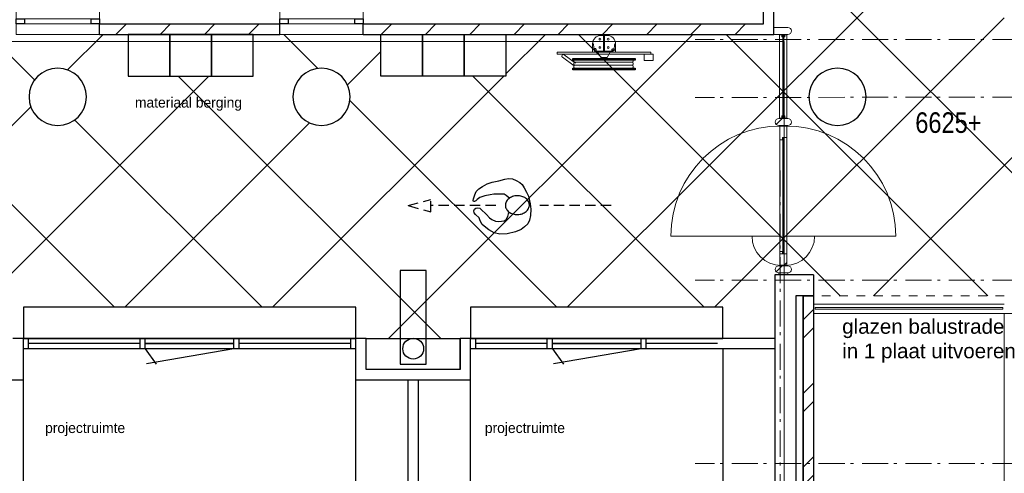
# Model space of a CAD drawing. Header units: millimetres. Extents: x -75976 to 232306, y 42824 to 140527.
# Tile 136 of 199: x 183547 to 192992, y 84814 to 89171. Entities that reach past the tile are written whole.
import ezdxf

# ---------------------------------------------------------------- set-up
doc = ezdxf.new("R2010")
doc.units = ezdxf.units.MM
doc.header["$LTSCALE"] = 400
for name, pattern in [('HIDDEN', [0.375, 0.25, -0.125]), ('STYLE_01', [0.416641, 0.208282, -0.208359]), ('STYLE_06', [1.041641, 0.625, -0.208282, 0.069427, -0.138931])]:
    doc.linetypes.add(name, pattern=pattern)
for name, color, linetype, lineweight in [('Buitenkozijnen', 140, 'Continuous', 15), ('mat-baksteen', 5, 'Continuous', 25), ('mat-beton (ihwg)', 5, 'Continuous', 25), ('mat-glas-hor', 140, 'Continuous', 15), ('mat-kalkzandsteen', 5, 'Continuous', 25), ('mat-naaldhout', 140, 'Continuous', 15), ('None', 7, 'Continuous', 9), ('Sloopwerk', 5, 'Continuous', 25), ('Tekst', 140, 'Continuous', 15)]:
    doc.layers.add(name, color=color, linetype=linetype, lineweight=lineweight)
for name, color, linetype in [('inlay', 6, 'Continuous'), ('looplijnen', 8, 'HIDDEN'), ('plat', 5, 'Continuous'), ('symbol', 1, 'Continuous'), ('timmerwerk-ge', 150, 'Continuous'), ('verlichting', 2, 'Continuous')]:
    doc.layers.add(name, color=color, linetype=linetype)
doc.styles.add('Arial', font='arial.ttf', dxfattribs={"height": 176.388889})
doc.styles.add('Arial Narrow', font='ARIALN.TTF', dxfattribs={"height": 222.25})
doc.styles.add('s100', font='stylu.ttf', dxfattribs={"height": 100})

# ---------------------------------------------------------------- blocks, each defined once
blk = doc.blocks.new('*X299')
at = {"layer": 'None', "lineweight": 5}
blk.add_line((21188.1, 682), (21214.6, 708.6), dxfattribs=at)
blk = doc.blocks.new('*U300')
at = {"layer": 'mat-glas-hor', "color": 140, "lineweight": 15}
blk.add_lwpolyline([(21187.1, 796.2), (21187.1, 1899.3), (21175.1, 1899.3), (21175.1, 796.2)], close=True, dxfattribs=at)
at = {"layer": 'mat-naaldhout', "color": 140, "linetype": 'Continuous', "lineweight": 15}
for points in [[(21172.6, 1911), (21172.6, 1886), (21147.6, 1886), (21147.6, 2020), (21214.6, 2020), (21214.6, 1911)], [(21172.6, 791), (21172.6, 816), (21147.6, 816), (21147.6, 682), (21214.6, 682), (21214.6, 791)]]:
    blk.add_lwpolyline(points, close=True, dxfattribs=at)
at = {"layer": 'None', "color": 43, "linetype": 'Continuous', "lineweight": 9}
for p, q in [((20103.1, 962), (21161.1, 962)), ((22259.2, 962), (21201.1, 962))]:
    blk.add_line(p, q, dxfattribs=at)
at = {"layer": 'None', "color": 8, "lineweight": 5}
blk.add_lwpolyline([(21147.6, 2020), (21214.6, 2020), (21214.6, 791), (21147.6, 791)], close=True, dxfattribs=at)
at = {"layer": 'None', "color": 43, "linetype": 'Continuous', "lineweight": 9}
for centre, radius, start, end in [((21161.1, 962), 1058.1, 90, 180), ((21201.1, 962), 1058.1, 0, 90), ((21161.1, 962), 280.3, 180, 270), ((21201.1, 962), 280.3, 270, 0)]:
    blk.add_arc(centre, radius, start, end, dxfattribs=at)
at = {"layer": 'mat-naaldhout', "color": 140}
blk.add_blockref('*X299', (0, 0), dxfattribs=at)
blk = doc.blocks.new('*X129')
at = {"layer": 'None', "lineweight": 5}
blk.add_line((-23.7, -23.7), (33.5, 33.5), dxfattribs=at)
blk = doc.blocks.new('houten stijl 67 x 114')
at = {"layer": 'mat-naaldhout', "color": 140, "linetype": 'Continuous', "lineweight": 15, "flags": 128}
blk.add_lwpolyline([(33.5, 0), (33.5, 0, -0.414214), (0, -33.5), (0, -33.5, -0.414214), (-33.5, 0), (-33.5, 88), (-33.5, 88, -0.414214), (0, 121.5), (0, 121.5, -0.414214), (33.5, 88)], format="xyb", close=True, dxfattribs=at)
at = {"layer": 'mat-naaldhout', "color": 140}
blk.add_blockref('*X129', (0, 0), dxfattribs=at)
blk = doc.blocks.new('*U301')
at = {"layer": 'mat-glas-hor', "color": 8, "lineweight": 5}
blk.add_lwpolyline([(21146.1, 2092), (21216.1, 2092), (21216.1, 2900), (21146.1, 2900)], close=True, dxfattribs=at)
at = {"layer": 'mat-glas-hor', "color": 140, "lineweight": 15}
blk.add_lwpolyline([(21176.1, 2098.5), (21186.1, 2098.5), (21186.1, 2893.5), (21176.1, 2893.5)], close=True, dxfattribs=at)
at = {"layer": 'mat-naaldhout', "color": 140, "linetype": 'Continuous', "lineweight": 15, "flags": 128}
for points in [[(21170.9, 2900), (21145.9, 2900), (21145.9, 2899, 0.414214), (21147.9, 2897), (21164.4, 2897, -0.414214), (21167.9, 2893.5), (21167.9, 2877, 0.414214), (21169.9, 2875), (21170.9, 2875)], [(21191.4, 2900), (21216.4, 2900), (21216.4, 2899, -0.414214), (21214.4, 2897), (21197.9, 2897, 0.414214), (21194.4, 2893.5), (21194.4, 2877, -0.414214), (21192.4, 2875), (21191.4, 2875)], [(21170.9, 2092), (21145.9, 2092), (21145.9, 2093, -0.414214), (21147.9, 2095), (21164.4, 2095, 0.414214), (21167.9, 2098.5), (21167.9, 2115, -0.414214), (21169.9, 2117), (21170.9, 2117)], [(21191.4, 2092), (21216.4, 2092), (21216.4, 2093, 0.414214), (21214.4, 2095), (21197.9, 2095, -0.414214), (21194.4, 2098.5), (21194.4, 2115, 0.414214), (21192.4, 2117), (21191.4, 2117)]]:
    blk.add_lwpolyline(points, format="xyb", close=True, dxfattribs=at)
at = {"layer": 'None', "color": 7, "xscale": -1, "rotation": 270}
blk.add_blockref('houten stijl 67 x 114', (21137.1, 2058.5), dxfattribs=at)
blk = doc.blocks.new('*U302')
at = {"layer": 'None', "color": 140, "linetype": 'Continuous', "lineweight": 15, "flags": 128}
blk.add_lwpolyline([(21225.1, 2967), (21225.1, 2967, -0.414214), (21258.6, 2933.5), (21258.6, 2933.5, -0.414214), (21225.1, 2900), (21137.1, 2900), (21091.1, 2900), (21091.1, 2967), (21137.1, 2967)], format="xyb", close=True, dxfattribs=at)
at = {"layer": 'None', "color": 140, "linetype": 'Continuous', "lineweight": 15}
blk.add_lwpolyline([(21137.1, 610), (21225.1, 610), (21225.1, 590), (21137.1, 590)], close=True, dxfattribs=at)
at = {"layer": 'None', "color": 7}
for name in ['*U301', '*U300']:
    blk.add_blockref(name, (0, 0), dxfattribs=at)
at = {"layer": 'None', "color": 7, "xscale": -1, "rotation": 270}
blk.add_blockref('houten stijl 67 x 114', (21137.1, 643.5), dxfattribs=at)
blk = doc.blocks.new('*U565')
at = {"layer": 'None', "color": 8, "linetype": 'Continuous', "lineweight": 5}
for points in [[(23301.1, 220), (25297.7, 220), (25297.7, -2140), (23301.1, -2140)], [(27294.4, 220), (29291.1, 220), (29291.1, -2140), (27294.4, -2140)], [(29291.1, -2100), (21404.1, -2100), (21404.1, -4080), (29291.1, -4080)]]:
    blk.add_lwpolyline(points, close=True, dxfattribs=at)
at = {"layer": 'None', "color": 8, "linetype": 'Continuous', "lineweight": 5, "flags": 128}
blk.add_lwpolyline([(29291.1, -2100), (21404.1, -3076), (21404.1, -3104), (29291.1, -4080)], dxfattribs=at)
blk = doc.blocks.new('Kolom O 550')
at = {"layer": 'mat-beton (ihwg)', "lineweight": 25}
blk.add_circle((0, 0), 275, dxfattribs=at)
blk = doc.blocks.new('Gevelpui best 800')
at = {"layer": 'Buitenkozijnen', "color": 43, "linetype": 'Continuous', "lineweight": 9}
blk.add_lwpolyline([(-400, 270), (400, 270), (400, 0), (-400, 0)], close=True, dxfattribs=at)
at = {"layer": 'Buitenkozijnen', "color": 140, "linetype": 'Continuous', "lineweight": 15}
blk.add_lwpolyline([(-400, 150), (400, 150), (400, 100), (-400, 100)], close=True, dxfattribs=at)
at = {"layer": 'Buitenkozijnen', "color": 92, "linetype": 'Continuous', "lineweight": 25}
for points in [[(-400, 150), (-320, 150), (-320, 100), (-400, 100)], [(320, 150), (400, 150), (400, 100), (320, 100)]]:
    blk.add_lwpolyline(points, close=True, dxfattribs=at)
blk = doc.blocks.new('*X994')
at = {"layer": 'None', "lineweight": 9}
for p, q in [((14779.4, 2900), (14879.4, 3000)), ((15203.7, 2900), (15303.7, 3000)), ((15627.9, 2900), (15727.9, 3000)), ((16052.2, 2900), (16152.2, 3000))]:
    blk.add_line(p, q, dxfattribs=at)
blk = doc.blocks.new('*X996')
at = {"layer": 'None', "lineweight": 9}
for p, q in [((17325, 2900), (17425, 3000)), ((17749.2, 2900), (17849.2, 3000)), ((18173.5, 2900), (18273.5, 3000)), ((18597.8, 2900), (18697.8, 3000)), ((19022, 2900), (19122, 3000)), ((19446.3, 2900), (19546.3, 3000)), ((19870.6, 2900), (19970.6, 3000)), ((20294.8, 2900), (20394.8, 3000)), ((20719.1, 2900), (20819.1, 3000))]:
    blk.add_line(p, q, dxfattribs=at)
blk = doc.blocks.new('*X1040')
at = {"layer": 'None', "lineweight": 9}
for p, q in [((21371.1, 157.9), (21471.1, 257.9)), ((21371.1, -18.5), (21471.1, 81.5)), ((21371.1, -549.3), (21471.1, -449.3)), ((21371.1, -725.6), (21471.1, -625.6)), ((21371.1, -1256.4), (21471.1, -1156.4)), ((21371.1, -1432.7), (21471.1, -1332.7)), ((21371.1, -1963.5), (21471.1, -1863.5)), ((21371.1, -2139.9), (21471.1, -2039.9)), ((21371.1, -2670.6), (21471.1, -2570.6)), ((21371.1, -2847), (21471.1, -2747)), ((21371.1, -3377.7), (21471.1, -3277.7)), ((21371.1, -3554.1), (21471.1, -3454.1)), ((21371.1, -4084.8), (21471.1, -3984.8)), ((21371.1, -4261.2), (21471.1, -4161.2)), ((21371.1, -4791.9), (21471.1, -4691.9)), ((21469.3, -4870), (21471.1, -4868.3))]:
    blk.add_line(p, q, dxfattribs=at)
blk = doc.blocks.new('*X1042')
at = {"layer": 'None', "lineweight": 9}
for p, q in [((21371.1, 157.9), (21471.1, 257.9)), ((21371.1, -18.5), (21471.1, 81.5)), ((21371.1, -549.3), (21471.1, -449.3)), ((21371.1, -725.6), (21471.1, -625.6)), ((21371.1, -1256.4), (21471.1, -1156.4)), ((21371.1, -1432.7), (21471.1, -1332.7)), ((21371.1, -1963.5), (21471.1, -1863.5)), ((21371.1, -2139.9), (21471.1, -2039.9)), ((21371.1, -2670.6), (21471.1, -2570.6)), ((21371.1, -2847), (21471.1, -2747)), ((21371.1, -3377.7), (21471.1, -3277.7)), ((21371.1, -3554.1), (21471.1, -3454.1)), ((21371.1, -4084.8), (21471.1, -3984.8)), ((21371.1, -4261.2), (21471.1, -4161.2)), ((21371.1, -4791.9), (21471.1, -4691.9)), ((21371.1, -4968.3), (21471.1, -4868.3))]:
    blk.add_line(p, q, dxfattribs=at)
blk = doc.blocks.new('*U19')
at = {"layer": 'None', "color": 140, "linetype": 'Continuous', "lineweight": 15, "flags": 128}
blk.add_lwpolyline([(-21.4, 110), (58.6, 110), (58.6, 106.7, -0.391021), (52.6, 100.2), (-0.9, 95.9, 0.391021), (-12.4, 83.5), (-12.4, -83.5, 0.391021), (-0.9, -95.9), (52.6, -100.2, -0.391021), (58.6, -106.7), (58.6, -110), (-21.4, -110)], format="xyb", close=True, dxfattribs=at)
blk = doc.blocks.new('*U20')
at = {"layer": 'None', "color": 253, "linetype": 'Continuous', "lineweight": 5}
for p, q in [((96.625, -278), (96.625, 266)), ((125.704, -278), (125.704, 266)), ((50.42, -31.849), (50.42, 29))]:
    blk.add_line(p, q, dxfattribs=at)
at = {"layer": 'None', "color": 140, "linetype": 'Continuous', "lineweight": 15}
for p, q in [((50.42, 29), (1.453, 57.31)), ((0, -61), (50.42, -31.849))]:
    blk.add_line(p, q, dxfattribs=at)
at = {"layer": 'None', "color": 92, "linetype": 'Continuous', "lineweight": 25}
for points in [[(60.916, 296), (76.476, 296), (76.476, -300), (60.916, -300)], [(154.785, 296), (171.344, 296), (171.344, -302), (154.785, -302)]]:
    blk.add_lwpolyline(points, close=True, dxfattribs=at)
at = {"layer": 'None', "color": 253, "linetype": 'Continuous', "lineweight": 5}
blk.add_lwpolyline([(50.929, 18), (60.916, 18), (60.916, -18), (50.929, -18)], close=True, dxfattribs=at)
for points, knots in [([(96.866, 264), (96.866, 268.997), (93.792, 272.9335), (90.718, 276.87), (85.875, 278.0735), (81.032, 279.277), (76.476, 277.238)], [0, 0, 0, 0.333549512, 0.333549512, 0.666828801, 0.666828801, 1, 1, 1]), ([(125.825, 264), (125.825, 267.886), (123.8855, 271.2505), (121.946, 274.615), (118.586, 276.5575), (115.226, 278.5), (107.466, 278.5), (104.106, 276.5575), (100.746, 274.615), (98.806, 271.2505), (96.866, 267.886), (96.866, 264)], [0, 0, 0, 0.166769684, 0.166769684, 0.333423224, 0.333423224, 0.499994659, 0.666566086, 0.666566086, 0.833226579, 0.833226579, 1, 1, 1]), ([(154.785, 264), (154.785, 267.886), (152.845, 271.2505), (150.905, 274.615), (147.5455, 276.5575), (144.186, 278.5), (140.306, 278.5), (136.426, 278.5), (133.066, 276.5575), (129.706, 274.615), (127.7655, 271.2505), (125.825, 267.886), (125.825, 264)], [0, 0, 0, 0.166772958, 0.166772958, 0.333424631, 0.333424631, 0.499985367, 0.499985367, 0.666556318, 0.666556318, 0.833223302, 0.833223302, 1, 1, 1]), ([(76.477, -291.432), (81.039, -293.343), (85.8175, -292.072), (90.596, -290.801), (93.6105, -286.876), (96.625, -282.951), (96.625, -278)], [0, 0, 0, 0.333165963, 0.333165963, 0.666458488, 0.666458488, 1, 1, 1]), ([(96.625, -278), (96.625, -281.901), (98.573, -285.2795), (100.521, -288.658), (103.895, -290.609), (107.269, -292.56), (111.165, -292.56), (115.061, -292.56), (118.435, -290.609), (121.809, -288.658), (123.7565, -285.2795), (125.704, -281.901), (125.704, -278)], [0, 0, 0, 0.166754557, 0.166754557, 0.333426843, 0.333426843, 0.500005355, 0.500005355, 0.666583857, 0.666583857, 0.833249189, 0.833249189, 1, 1, 1]), ([(125.704, -278), (125.704, -281.901), (127.6525, -285.2795), (129.601, -288.658), (132.975, -290.609), (136.349, -292.56), (140.245, -292.56), (144.141, -292.56), (147.5145, -290.609), (150.888, -288.658), (152.836, -285.2795), (154.784, -281.901), (154.784, -278)], [0, 0, 0, 0.166757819, 0.166757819, 0.333436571, 0.333436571, 0.500014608, 0.500014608, 0.666582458, 0.666582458, 0.833245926, 0.833245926, 1, 1, 1])]:
    blk.add_open_spline(points, degree=2, knots=knots, dxfattribs=at)
blk = doc.blocks.new('BSH')
at = {"layer": 'None', "color": 140, "linetype": 'Continuous', "lineweight": 15}
for p, q in [((0, -61), (0, 111.155)), ((-159.8585, -36.7557), (-159.8585, 32.756)), ((-80, -6.8893), (-80, 2.8892))]:
    blk.add_line(p, q, dxfattribs=at)
at = {"layer": 'None', "color": 253, "linetype": 'Continuous', "lineweight": 5}
for p, q in [((27.7468, -383.0008), (105.0969, -276.5164)), ((135.277, -233.0824), (136.142, -233.8294)), ((130.6676, -289.4337), (48.7568, -402.0618))]:
    blk.add_line(p, q, dxfattribs=at)
at = {"layer": 'None', "color": 140, "linetype": 'Continuous', "lineweight": 15}
for points in [[(0, 448), (20, 448), (20, -452), (0, -452)], [(20, 469.75), (82, 469.75), (82, 382.75), (20, 382.75)], [(-160, 2.8892), (-9, 2.8892), (-9, -6.8893), (-160, -6.8893)]]:
    blk.add_lwpolyline(points, close=True, dxfattribs=at)
at = {"layer": 'None', "color": 8, "linetype": 'Continuous', "lineweight": 5}
for centre in [(-124, 37.275), (-44.5, 38.775), (-124, -41.275), (-45, -41.275)]:
    blk.add_circle(centre, 8.5, dxfattribs=at)
at = {"layer": 'None', "color": 140, "linetype": 'Continuous', "lineweight": 15}
for centre, start, end in [((-80, 28), 90, 180), ((-80, -32), 180, 270)]:
    blk.add_arc(centre, 80, start, end, dxfattribs=at)
at = {"layer": 'None', "color": 9, "linetype": 'Continuous', "lineweight": 5}
blk.add_arc((38.2528, -392.5302), 14.18399, 137.790600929, 325.770923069, dxfattribs=at)
at = {"layer": 'None', "color": 92, "linetype": 'Continuous', "lineweight": 25}
for points, knots in [([(-11.70075, 86.5025), (-12.2626, 89.0317), (-14.0137, 90.9408), (-15.7648, 92.8499), (-18.23575, 93.6275), (-20.7067, 94.4051), (-23.236, 93.84325), (-25.7653, 93.2814), (-27.67445, 91.53015), (-29.5836, 89.7789), (-30.36125, 87.3079), (-31.1389, 84.8369), (-30.57705, 82.3077), (-30.0152, 79.7785), (-28.26385, 77.8694), (-26.5125, 75.9603), (-24.0415, 75.1827), (-21.5705, 74.4051), (-19.0412, 74.96695), (-16.5119, 75.5288), (-14.60305, 77.28005), (-12.6942, 79.0313), (-11.91655, 81.5023), (-11.1389, 83.9733), (-11.70075, 86.5025)], [0, 0, 0, 0.0833344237, 0.0833344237, 0.1666618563, 0.1666618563, 0.2499968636, 0.2499968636, 0.3333348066, 0.3333348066, 0.4166657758, 0.4166657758, 0.5000000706, 0.5000000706, 0.583336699, 0.583336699, 0.666668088, 0.666668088, 0.7500039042, 0.7500039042, 0.8333377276, 0.8333377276, 0.9166657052, 0.9166657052, 1, 1, 1]), ([(-11.75695, -89.71225), (-12.375, -92.4944), (-14.3012, -94.5944), (-16.2274, -96.6944), (-18.94545, -97.54975), (-21.6635, -98.4051), (-24.4457, -97.78705), (-27.2279, -97.169), (-29.328, -95.24265), (-31.4281, -93.3163), (-32.2835, -90.5982), (-33.1389, -87.8801), (-32.52085, -85.09795), (-31.9028, -82.3158), (-29.97635, -80.2158), (-28.0499, -78.1158), (-25.3318, -77.26045), (-22.6137, -76.4051), (-19.83145, -77.02315), (-17.0492, -77.6412), (-14.94945, -79.56755), (-12.8497, -81.4939), (-11.9943, -84.212), (-11.1389, -86.9301), (-11.75695, -89.71225)], [0, 0, 0, 0.083334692, 0.083334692, 0.1666618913, 0.1666618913, 0.2499964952, 0.2499964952, 0.3333343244, 0.3333343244, 0.4166651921, 0.4166651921, 0.4999998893, 0.4999998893, 0.5833365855, 0.5833365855, 0.6666673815, 0.6666673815, 0.7500034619, 0.7500034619, 0.8333376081, 0.8333376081, 0.9166653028, 0.9166653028, 1, 1, 1])]:
    blk.add_open_spline(points, degree=2, knots=knots, dxfattribs=at)
at = {"layer": 'None', "color": 7}
blk.add_blockref('*U20', (0, 0), dxfattribs=at)
at = {"layer": 'None', "color": 140, "rotation": 180}
blk.add_blockref('*U19', (-21.4, -2), dxfattribs=at)
blk = doc.blocks.new('*U1231')
at = {"layer": 'None', "color": 8, "linetype": 'STYLE_01', "lineweight": 5}
blk.add_line((23301.1, 390), (21471.1, 390), dxfattribs=at)
at = {"layer": 'None', "color": 43, "linetype": 'Continuous', "lineweight": 9}
for p, q in [((23301.1, 308), (21471.1, 308)), ((23301.1, 220), (21471.1, 220))]:
    blk.add_line(p, q, dxfattribs=at)
at = {"layer": 'None', "color": 140, "linetype": 'Continuous', "lineweight": 15}
for p, q in [((21485.4, 278), (23285.4, 278)), ((21485.4, 262), (21485.4, 278)), ((21485.4, 262), (23285.4, 262)), ((23285.4, 262), (23285.4, 278))]:
    blk.add_line(p, q, dxfattribs=at)
blk = doc.blocks.new('*X1342')
at = {"layer": 'None', "lineweight": 5}
blk.add_line((21188.1, 682), (21214.6, 708.6), dxfattribs=at)
blk = doc.blocks.new('*U1343')
at = {"layer": 'mat-glas-hor', "color": 140, "lineweight": 15}
blk.add_lwpolyline([(21187.1, 796.2), (21187.1, 1899.3), (21175.1, 1899.3), (21175.1, 796.2)], close=True, dxfattribs=at)
at = {"layer": 'mat-naaldhout', "color": 140, "linetype": 'Continuous', "lineweight": 15}
for points in [[(21172.6, 1911), (21172.6, 1886), (21147.6, 1886), (21147.6, 2020), (21214.6, 2020), (21214.6, 1911)], [(21172.6, 791), (21172.6, 816), (21147.6, 816), (21147.6, 682), (21214.6, 682), (21214.6, 791)]]:
    blk.add_lwpolyline(points, close=True, dxfattribs=at)
at = {"layer": 'None', "color": 43, "linetype": 'Continuous', "lineweight": 9}
for p, q in [((20103.1, 962), (21161.1, 962)), ((22259.2, 962), (21201.1, 962))]:
    blk.add_line(p, q, dxfattribs=at)
at = {"layer": 'None', "color": 8, "lineweight": 5}
blk.add_lwpolyline([(21147.6, 2020), (21214.6, 2020), (21214.6, 791), (21147.6, 791)], close=True, dxfattribs=at)
at = {"layer": 'None', "color": 43, "linetype": 'Continuous', "lineweight": 9}
for centre, radius, start, end in [((21161.1, 962), 1058.1, 90, 180), ((21201.1, 962), 1058.1, 0, 90), ((21161.1, 962), 280.3, 180, 270), ((21201.1, 962), 280.3, 270, 0)]:
    blk.add_arc(centre, radius, start, end, dxfattribs=at)
at = {"layer": 'mat-naaldhout', "color": 140}
blk.add_blockref('*X1342', (0, 0), dxfattribs=at)
blk = doc.blocks.new('*U1344')
at = {"layer": 'mat-glas-hor', "color": 8, "lineweight": 5}
blk.add_lwpolyline([(21146.1, 2092), (21216.1, 2092), (21216.1, 2900), (21146.1, 2900)], close=True, dxfattribs=at)
at = {"layer": 'mat-glas-hor', "color": 140, "lineweight": 15}
blk.add_lwpolyline([(21176.1, 2098.5), (21186.1, 2098.5), (21186.1, 2893.5), (21176.1, 2893.5)], close=True, dxfattribs=at)
at = {"layer": 'mat-naaldhout', "color": 140, "linetype": 'Continuous', "lineweight": 15, "flags": 128}
for points in [[(21170.9, 2900), (21145.9, 2900), (21145.9, 2899, 0.414214), (21147.9, 2897), (21164.4, 2897, -0.414214), (21167.9, 2893.5), (21167.9, 2877, 0.414214), (21169.9, 2875), (21170.9, 2875)], [(21191.4, 2900), (21216.4, 2900), (21216.4, 2899, -0.414214), (21214.4, 2897), (21197.9, 2897, 0.414214), (21194.4, 2893.5), (21194.4, 2877, -0.414214), (21192.4, 2875), (21191.4, 2875)], [(21170.9, 2092), (21145.9, 2092), (21145.9, 2093, -0.414214), (21147.9, 2095), (21164.4, 2095, 0.414214), (21167.9, 2098.5), (21167.9, 2115, -0.414214), (21169.9, 2117), (21170.9, 2117)], [(21191.4, 2092), (21216.4, 2092), (21216.4, 2093, 0.414214), (21214.4, 2095), (21197.9, 2095, -0.414214), (21194.4, 2098.5), (21194.4, 2115, 0.414214), (21192.4, 2117), (21191.4, 2117)]]:
    blk.add_lwpolyline(points, format="xyb", close=True, dxfattribs=at)
at = {"layer": 'None', "color": 7, "xscale": -1, "rotation": 270}
blk.add_blockref('houten stijl 67 x 114', (21137.1, 2058.5), dxfattribs=at)
blk = doc.blocks.new('*U1345')
at = {"layer": 'None', "color": 140, "linetype": 'Continuous', "lineweight": 15, "flags": 128}
blk.add_lwpolyline([(21225.1, 2967), (21225.1, 2967, -0.414214), (21258.6, 2933.5), (21258.6, 2933.5, -0.414214), (21225.1, 2900), (21137.1, 2900), (21091.1, 2900), (21091.1, 2967), (21137.1, 2967)], format="xyb", close=True, dxfattribs=at)
at = {"layer": 'None', "color": 140, "linetype": 'Continuous', "lineweight": 15}
blk.add_lwpolyline([(21137.1, 610), (21225.1, 610), (21225.1, 590), (21137.1, 590)], close=True, dxfattribs=at)
at = {"layer": 'None', "color": 7}
for name in ['*U1344', '*U1343']:
    blk.add_blockref(name, (0, 0), dxfattribs=at)
at = {"layer": 'None', "color": 7, "xscale": -1, "rotation": 270}
blk.add_blockref('houten stijl 67 x 114', (21137.1, 643.5), dxfattribs=at)
blk = doc.blocks.new('symb-ps03_b2')
blk.add_lwpolyline([(82.2, -333.7), (93.5, -323.3), (109.6, -304.5), (119.8, -284.7), (121.3, -230.8), (122.5, -183.8), (115.8, -150.4), (104.2, -98.4), (90.8, -52.2), (69, -24.8), (57.7, -13.2), (50.2, -0.9), (49.4, 8.5), (59.4, 13), (75.8, 8.9), (114.7, -1.3), (145.3, -16.6), (172.1, -41.1), (196.4, -77.8), (221.1, -122.2), (235.7, -169.2), (249.9, -232.3), (265.9, -290), (270.3, -324.8), (267.4, -365.4), (252.2, -399.3), (234.6, -432.8), (213.5, -457.5), (181.2, -475.4), (141, -499), (102.8, -516.9), (26.9, -533.5), (-23.3, -539.3), (-83.1, -537.5), (-129.9, -527.7), (-165.1, -510.7), (-191.8, -478.7), (-217.7, -447.5), (-240.8, -394), (-258.1, -313.4), (-261.7, -241.7), (-250.8, -189), (-222, -138.3), (-185.2, -93.4), (-169.5, -72.2), (-133.8, -53.9), (-107.1, -45.7), (-74.5, -10), (-56.5, 2.3), (-37.5, 6.7), (-23, 0.8), (-11.7, -12.6), (-10.5, -27.9), (-13.2, -49.2), (-22.6, -61.1), (-75.1, -114.5), (-104.5, -144.9), (-120.7, -165.7), (-138.4, -200.3), (-141.8, -234.1), (-134.6, -284.5), (-123.4, -302.1), (-94.4, -318.8), (-69, -327.2), (-51.7, -333)])
blk.add_lwpolyline([(-74.5, -413.3, 0.078796), (-66.1, -458.3, 0.088041), (-45.7, -493.9, 0.105312), (-14.5, -518.5, 0.121926), (19.1, -525.8, 0.121926), (52.3, -516.6, 0.105312), (82.1, -490.3, 0.088041), (100.3, -453.5, 0.078796), (106.2, -408.2, 0.078796), (97.7, -363.2, 0.088041), (77.4, -327.6, 0.105312), (46.2, -303, 0.121926), (12.5, -295.7, 0.121926), (-20.6, -304.9, 0.105312), (-50.4, -331.2, 0.088041), (-68.6, -368, 0.078796)], format="xyb", close=True)
blk = doc.blocks.new('symb-ps09_b2')
at = {"layer": 'looplijnen'}
for p, q in [((0, 935.4), (-58.2, 718.1)), ((0, 935.4), (58.2, 718.1)), ((-58.2, 718.1), (58.2, 718.1)), ((0, 95.2), (0, 718.1)), ((0, -1011), (0, -327.3))]:
    blk.add_line(p, q, dxfattribs=at)
at = {"layer": 'symbol'}
blk.add_blockref('symb-ps03_b2', (-11, 299.5), dxfattribs=at)
blk = doc.blocks.new('deur 10')
at = {"layer": 'plat'}
for p, q in [((-475, -50), (-475, 50)), ((-425, -50), (-425, 50)), ((425, 0), (-425, 0)), ((-425, 0), (425, 0)), ((425, 0), (-425, 0)), ((425, 0), (-425, 0)), ((425, -50), (425, 50)), ((475, -50), (475, 50)), ((-425, -50), (-319.6, -196.6)), ((425, -50), (-414.1, -193.8))]:
    blk.add_line(p, q, dxfattribs=at)
blk = doc.blocks.new('lantarenpaal')
at = {"layer": 'verlichting'}
blk.add_lwpolyline([(125, -150), (125, 750), (-125, 750), (-125, -150)], close=True, dxfattribs=at)
blk.add_circle((0, 0), 100, dxfattribs=at)

msp = doc.modelspace()

# ---------------------------------------------------------------- linework, layer by layer
at = {"linetype": 'Continuous', "lineweight": 0}
msp.add_lwpolyline([(168764.86587, 81154.32264), (190880.03821, 81154.32264), (190880.03821, 88962.80534), (168764.86587, 88962.80534)], close=True, dxfattribs=at)
at = {"layer": 'inlay'}
for p, q in [((188798.80661, 86410.0182), (192946.92261, 90558.1342)), ((190781.85564, 89985.03852), (194046.83532, 86720.05884)), ((190213.02017, 86410.0182), (192991.85564, 89188.85367)), ((183251.59458, 89030.0182), (183689.61927, 88591.99351)), ((184006.08935, 88688.36875), (184347.7388, 89030.0182)), ((186080.0217, 89030.0182), (186407.21251, 88702.82739)), ((187084.59305, 86110.0182), (190004.59305, 89030.0182)), ((188210.38477, 88650.02349), (188590.37949, 89030.0182)), ((188908.44883, 89030.0182), (191418.44883, 86520.0182)), ((190322.66239, 89030.0182), (192832.66239, 86520.0182)), ((186691.50102, 88545.3533), (187010.38477, 88864.23705)), ((191737.23374, 86520.0182), (194046.83532, 88829.61979)), ((182841.95236, 86110.0182), (185361.95236, 88630.0182)), ((185065.80814, 88630.0182), (187585.80814, 86110.0182)), ((185970.37949, 86410.0182), (188190.37949, 88630.0182)), ((187894.23527, 88630.0182), (190114.23527, 86410.0182)), ((181727.7388, 86410.0182), (183653.50509, 88335.78449)), ((186714.66483, 88395.37508), (188700.0217, 86410.0182)), ((182657.15739, 88210.24183), (184457.38102, 86410.0182)), ((184073.83094, 88207.78184), (185871.59458, 86410.0182)), ((184556.16592, 86410.0182), (186326.52054, 88180.37282)), ((187953.42851, 87156.61139), (188700.0217, 86410.0182)), ((187246.32173, 86449.50461), (187585.80814, 86110.0182)), ((190291.85564, 86010.0182), (190291.85564, 81749.97757)), ((183581.85564, 81749.97757), (183581.85564, 85710.0182)), ((186771.85564, 81749.97757), (186771.85564, 85710.0182)), ((187871.85564, 81749.97757), (187871.85564, 85710.0182))]:
    msp.add_line(p, q, dxfattribs=at)
for points in [[(183581.85564, 86110.0182), (186771.85564, 86110.0182), (186771.85564, 86410.0182), (183581.85564, 86410.0182)], [(187871.85564, 86110.0182), (190291.85564, 86110.0182), (190291.85564, 86410.0182), (187871.85564, 86410.0182)], [(186871.85564, 86110.0182), (187771.85564, 86110.0182), (187771.85564, 85810.0182), (186871.85564, 85810.0182)]]:
    msp.add_lwpolyline(points, close=True, dxfattribs=at)
at = {"layer": 'mat-baksteen', "lineweight": 25}
msp.add_lwpolyline([(191061.85564, 86520.0182), (191161.85564, 86520.0182), (191161.85564, 81136.0582), (191061.85564, 81136.0582)], close=True, dxfattribs=at)
at = {"layer": 'mat-beton (ihwg)', "lineweight": 25}
for p, q in [((190791.85564, 86720.0182), (190791.85564, 81390.0182)), ((191161.85564, 86720.0182), (190791.85564, 86720.0182)), ((191161.85564, 86720.0182), (191161.85564, 86520.0182)), ((190991.85564, 86520.0182), (190991.85564, 81390.0182)), ((191161.85564, 86520.0182), (190991.85564, 86520.0182))]:
    msp.add_line(p, q, dxfattribs=at)
at = {"layer": 'mat-kalkzandsteen', "lineweight": 25}
for p, q in [((190681.85564, 89130.0182), (190681.85564, 89492.5182)), ((190781.85564, 89030.0182), (190781.85564, 89492.5182)), ((184311.85564, 89130.0182), (186041.85564, 89130.0182)), ((184311.85564, 89030.0182), (184311.85564, 89130.0182)), ((186041.85564, 89030.0182), (186041.85564, 89130.0182)), ((186841.85564, 89130.0182), (190681.85564, 89130.0182)), ((186841.85564, 89030.0182), (186841.85564, 89130.0182)), ((184311.85564, 89030.0182), (186041.85564, 89030.0182)), ((186841.85564, 89030.0182), (190781.85564, 89030.0182))]:
    msp.add_line(p, q, dxfattribs=at)
at = {"layer": 'None', "color": 7, "linetype": 'STYLE_06', "lineweight": 9}
for p, q in [((200210.37574, 88980.0182), (190027.85564, 88980.0182)), ((200210.37574, 88430.0182), (190027.85564, 88424.83931)), ((190841.85564, 79140.97805), (190841.85564, 87740.0182)), ((200210.37574, 86670.0182), (190027.85564, 86670.0182)), ((200210.37574, 84910.0182), (190027.85564, 84910.0182))]:
    msp.add_line(p, q, dxfattribs=at)
at = {"layer": 'plat'}
for p, q in [((186871.85564, 86110.0182), (183481.85564, 86110.0182)), ((183581.85564, 85710.0182), (183581.85564, 86110.0182)), ((183631.85564, 86010.0182), (183631.85564, 86110.0182)), ((184701.85564, 86060.0182), (183631.85564, 86060.0182)), ((186721.85564, 86060.0182), (185651.85564, 86060.0182)), ((186721.85564, 86010.0182), (186721.85564, 86110.0182)), ((186771.85564, 85710.0182), (186771.85564, 86110.0182)), ((186871.85564, 85810.0182), (186871.85564, 86110.0182)), ((190791.85564, 86110.0182), (187771.85564, 86110.0182)), ((187771.85564, 85810.0182), (187771.85564, 86110.0182)), ((187871.85564, 85710.0182), (187871.85564, 86110.0182)), ((187921.85564, 86010.0182), (187921.85564, 86110.0182)), ((188606.85564, 86060.0182), (187921.85564, 86060.0182)), ((189506.85564, 86060.0182), (188656.85564, 86060.0182)), ((190241.85564, 86060.0182), (189556.85564, 86060.0182)), ((186771.85564, 86010.0182), (183581.85564, 86010.0182)), ((190791.85564, 86010.0182), (187871.85564, 86010.0182)), ((187771.85564, 85810.0182), (186871.85564, 85810.0182)), ((183581.85564, 85710.0182), (182481.85564, 85710.0182)), ((187871.85564, 85710.0182), (186771.85564, 85710.0182)), ((187271.85564, 81390.0182), (187271.85564, 85710.0182)), ((187371.85564, 81390.0182), (187371.85564, 85710.0182))]:
    msp.add_line(p, q, dxfattribs=at)
at = {"layer": 'Sloopwerk', "lineweight": 25}
for p, q in [((191061.85564, 86520.0182), (191061.85564, 81260.0182)), ((191061.85564, 86520.0182), (191161.85564, 86520.0182)), ((191161.85564, 86520.0182), (191161.85564, 81260.0182))]:
    msp.add_line(p, q, dxfattribs=at)
at = {"layer": 'timmerwerk-ge'}
for points in [[(184586.15528, 88630.0182), (184986.15528, 88630.0182), (184986.15528, 89030.0182), (184586.15528, 89030.0182)], [(184986.15528, 88630.0182), (185386.15528, 88630.0182), (185386.15528, 89030.0182), (184986.15528, 89030.0182)], [(185386.15528, 88630.0182), (185786.15528, 88630.0182), (185786.15528, 89030.0182), (185386.15528, 89030.0182)], [(187410.38477, 88630.0182), (187010.38477, 88630.0182), (187010.38477, 89030.0182), (187410.38477, 89030.0182)], [(187810.38477, 88630.0182), (187410.38477, 88630.0182), (187410.38477, 89030.0182), (187810.38477, 89030.0182)], [(188210.38477, 88630.0182), (187810.38477, 88630.0182), (187810.38477, 89030.0182), (188210.38477, 89030.0182)]]:
    msp.add_lwpolyline(points, close=True, dxfattribs=at)

# ---------------------------------------------------------------- block references
at = {"layer": 'Buitenkozijnen', "color": 7}
for p in [(183911.85564, 89030.0182), (186441.85564, 89030.0182)]:
    msp.add_blockref('Gevelpui best 800', p, dxfattribs=at)
at = {"layer": 'inlay'}
for name, p in [('lantarenpaal', (187321.85564, 86011.65814)), ('deur 10', (185176.85564, 86060.0182)), ('deur 10', (189081.85564, 86060.0182))]:
    msp.add_blockref(name, p, dxfattribs=at)
at = {"layer": 'mat-baksteen'}
msp.add_blockref('*X1042', (169690.79627, 86130.0182), dxfattribs=at)
at = {"layer": 'mat-beton (ihwg)', "color": 7, "xscale": -1, "rotation": 270}
for p in [(183911.85564, 88430.0182), (186441.85564, 88430.0182), (191391.85564, 88430.0182), (191391.85564, 88430.0182)]:
    msp.add_blockref('Kolom O 550', p, dxfattribs=at)
at = {"layer": 'mat-kalkzandsteen'}
for name in ['*X994', '*X996']:
    msp.add_blockref(name, (169690.79627, 86130.0182), dxfattribs=at)
at = {"layer": 'None', "color": 7}
for name in ['*U302', '*U1231', '*U565']:
    msp.add_blockref(name, (169690.79627, 86130.0182), dxfattribs=at)
at = {"layer": 'None', "color": 7, "rotation": 270}
msp.add_blockref('BSH', (189154.29599, 88860.01843), dxfattribs=at)
at = {"layer": 'plat'}
msp.add_blockref('*U1345', (169690.79627, 86130.0182), dxfattribs=at)
at = {"layer": 'Sloopwerk'}
msp.add_blockref('*X1040', (169690.79627, 86130.0182), dxfattribs=at)
at = {"layer": 'symbol', "rotation": 89.99999999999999}
msp.add_blockref('symb-ps09_b2', (188209.63768, 87385.19883), dxfattribs=at)

# ---------------------------------------------------------------- texts
at = {"layer": 'plat', "style": 's100'}
for s, p in [('materiaal berging', (184652.36002, 88326.80719)), ('projectruimte', (183790.4228, 85201.36525)), ('projectruimte', (188008.88936, 85201.36525))]:
    msp.add_text(s, height=99.4152297, dxfattribs=at).set_placement(p)
at = {"layer": 'Tekst', "color": 92, "insert": (192137.88516, 88281.41265), "char_height": 197.555556, "attachment_point": 1, "style": 'Arial Narrow'}
msp.add_mtext('6625+', dxfattribs=at)
at = {"layer": 'Tekst', "color": 43, "insert": (191436.69708, 86295.95841), "char_height": 141.1111111, "attachment_point": 1, "style": 'Arial'}
msp.add_mtext('glazen balustrade\\Pin 1 plaat uitvoeren', dxfattribs=at)

doc.saveas('drawing.dxf')
